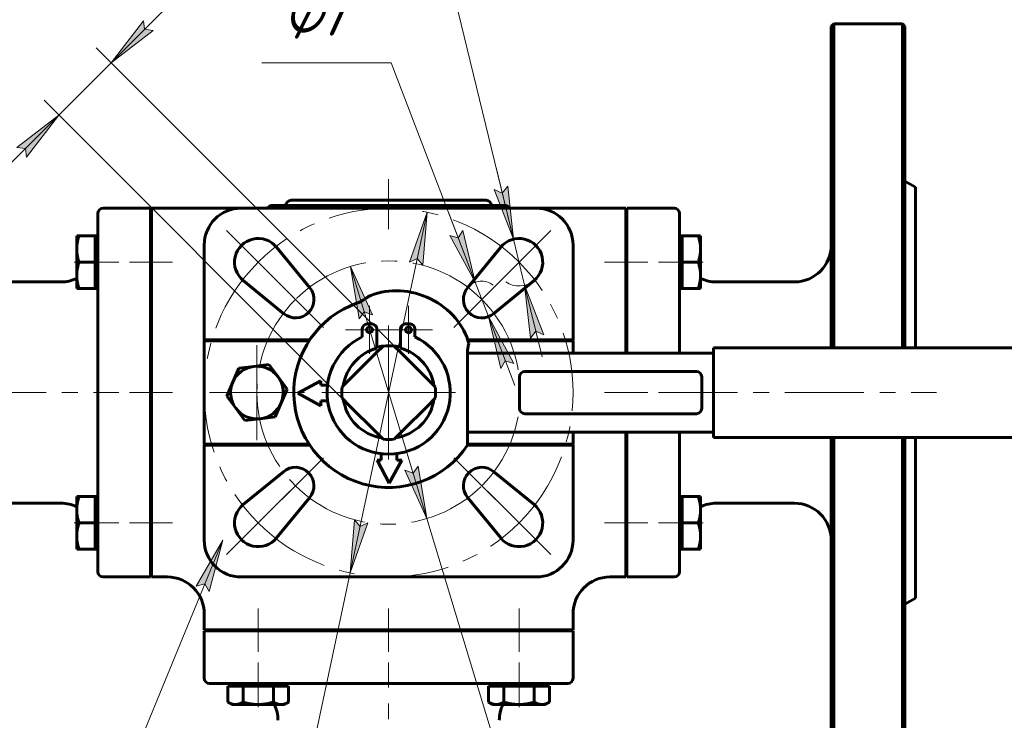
# Model space of a CAD drawing. Header units: millimetres. Extents: x 0 to 431, y 0 to 297.
# Tile 3 of 7: x 73 to 167, y 53 to 119. Entities that reach past the tile are written whole.
import ezdxf

# ---------------------------------------------------------------- set-up
doc = ezdxf.new("R2010")
doc.units = ezdxf.units.MM
for name, pattern in [('K5LT_AXLED', [12, 7.5, -1.5, 1.5, -1.5]), ('K5LT_BASIC', [0]), ('K5LT_THIN', [0])]:
    doc.linetypes.add(name, pattern=pattern)
doc.layers.add('Системный слой', color=7, linetype='Continuous')
doc.layers.add('Системный слой (1)', color=7, linetype='Continuous', true_color=0x6c6c6c)
doc.styles.add('KDIMTEXTSTYLE', font='txt', dxfattribs={"width": 0.96, "oblique": 15, "height": 5})
doc.styles.add('KTEXTSTYLE', font='txt', dxfattribs={"width": 0.96, "height": 5})
doc.dimstyles.new('KDIMSTYLE (0.50)', dxfattribs={"dimtxt": 5, "dimasz": 1, "dimexe": 2, "dimexo": 0, "dimgap": 1, "dimtad": 1, "dimlfac": 2, "dimtxsty": 'KDIMTEXTSTYLE', "dimsah": 1, "dimcen": 0, "dimdle": 1, "dimadec": 0, "dimazin": 0, "dimtfac": 0.667, "dimtmove": 0, "dimatfit": 3, "dimfxl": 1, "dimtvp": 1, "dimtolj": 1, "dimtzin": 0, "dimarcsym": 0})

# ---------------------------------------------------------------- blocks, each defined once
blk = doc.blocks.new('U23')
at = {"layer": 'Системный слой (1)', "color": 143, "linetype": 'K5LT_BASIC', "lineweight": 60, "true_color": 0x33acca}
for p, q in [((125.916, 78.853), (125.913, 78.864)), ((125.924, 78.825), (125.916, 78.853)), ((125.928, 78.813), (125.924, 78.825)), ((125.93, 78.807), (125.928, 78.813)), ((125.931, 78.804), (125.93, 78.807)), ((125.931, 78.803), (125.931, 78.804)), ((125.94, 78.775), (125.931, 78.803)), ((125.943, 78.764), (125.94, 78.775))]:
    blk.add_line(p, q, dxfattribs=at)
blk = doc.blocks.new('U24')
at = {"layer": 'Системный слой (1)', "color": 143, "linetype": 'K5LT_BASIC', "lineweight": 60, "true_color": 0x33acca}
for p, q in [((130.943, 97.764), (130.943, 87.514)), ((130.943, 80.014), (130.943, 69.764))]:
    blk.add_line(p, q, dxfattribs=at)
blk = doc.blocks.new('U25')
at = {"layer": 'Системный слой (1)', "color": 143, "linetype": 'K5LT_BASIC', "lineweight": 60, "true_color": 0x33acca}
for p, q in [((150.443, 118.514), (150.443, 88.014)), ((150.443, 79.514), (150.443, 49.014))]:
    blk.add_line(p, q, dxfattribs=at)
blk = doc.blocks.new('U26')
at = {"layer": 'Системный слой (1)', "color": 143, "linetype": 'K5LT_BASIC', "lineweight": 60, "true_color": 0x33acca}
for p, q in [((131.043, 97.764), (131.043, 87.514)), ((131.043, 80.014), (131.043, 69.764))]:
    blk.add_line(p, q, dxfattribs=at)
blk = doc.blocks.new('U27')
at = {"layer": 'Системный слой (1)', "color": 143, "linetype": 'K5LT_BASIC', "lineweight": 60, "true_color": 0x33acca}
for p, q in [((94.443, 101.264), (85.943, 101.264)), ((130.943, 101.264), (122.443, 101.264))]:
    blk.add_line(p, q, dxfattribs=at)
blk = doc.blocks.new('U28')
at = {"layer": 'Системный слой (1)', "color": 143, "linetype": 'K5LT_BASIC', "lineweight": 60, "true_color": 0x33acca}
for p, q in [((90.943, 88.764), (90.947, 88.753)), ((90.947, 88.753), (90.956, 88.725)), ((90.956, 88.725), (90.956, 88.724)), ((90.956, 88.724), (90.957, 88.721)), ((90.957, 88.721), (90.959, 88.716)), ((90.959, 88.716), (90.963, 88.703)), ((90.963, 88.703), (90.971, 88.676)), ((90.971, 88.676), (90.974, 88.664))]:
    blk.add_line(p, q, dxfattribs=at)
blk = doc.blocks.new('U29')
at = {"layer": 'Системный слой (1)', "color": 143, "linetype": 'K5LT_BASIC', "lineweight": 60, "true_color": 0x33acca}
for p, q in [((157.193, 118.764), (157.193, 88.014)), ((157.193, 79.514), (157.193, 48.764))]:
    blk.add_line(p, q, dxfattribs=at)
blk = doc.blocks.new('U30')
at = {"layer": 'Системный слой (1)', "color": 143, "linetype": 'K5LT_BASIC', "lineweight": 60, "true_color": 0x33acca}
for p, q in [((158.443, 103.264), (158.443, 88.014)), ((158.443, 79.514), (158.443, 64.264))]:
    blk.add_line(p, q, dxfattribs=at)
blk = doc.blocks.new('U31')
at = {"layer": 'Системный слой (1)', "color": 143, "linetype": 'K5LT_BASIC', "lineweight": 60, "true_color": 0x33acca}
for p, q in [((157.443, 88.014), (157.443, 118.514)), ((157.443, 49.014), (157.443, 79.514))]:
    blk.add_line(p, q, dxfattribs=at)
blk = doc.blocks.new('U32')
at = {"layer": 'Системный слой (1)', "color": 143, "linetype": 'K5LT_BASIC', "lineweight": 60, "true_color": 0x33acca}
for p, q in [((125.913, 88.664), (125.928, 88.717)), ((125.928, 88.717), (125.931, 88.727)), ((125.931, 88.727), (125.932, 88.728)), ((125.932, 88.73), (125.934, 88.735)), ((125.932, 88.728), (125.932, 88.73)), ((125.934, 88.735), (125.937, 88.743)), ((125.937, 88.743), (125.941, 88.756)), ((125.941, 88.756), (125.943, 88.764))]:
    blk.add_line(p, q, dxfattribs=at)
blk = doc.blocks.new('U33')
at = {"layer": 'Системный слой (1)', "color": 143, "linetype": 'K5LT_BASIC', "lineweight": 60, "true_color": 0x33acca}
for p, q in [((136.043, 87.514), (136.043, 97.764)), ((136.043, 69.764), (136.043, 80.014))]:
    blk.add_line(p, q, dxfattribs=at)
blk = doc.blocks.new('U34')
at = {"layer": 'Системный слой (1)', "color": 143, "linetype": 'K5LT_BASIC', "lineweight": 60, "true_color": 0x33acca}
for p, q in [((150.693, 88.014), (150.693, 118.764)), ((150.693, 48.764), (150.693, 79.514))]:
    blk.add_line(p, q, dxfattribs=at)
blk = doc.blocks.new('U35')
at = {"layer": 'Системный слой (1)', "color": 143, "linetype": 'K5LT_BASIC', "lineweight": 60, "true_color": 0x33acca}
for p, q in [((90.946, 78.773), (90.943, 78.764)), ((90.95, 78.785), (90.946, 78.773)), ((90.953, 78.793), (90.95, 78.785)), ((90.954, 78.798), (90.953, 78.793)), ((90.955, 78.8), (90.954, 78.798)), ((90.956, 78.802), (90.955, 78.8)), ((90.958, 78.811), (90.956, 78.802)), ((90.974, 78.864), (90.958, 78.811))]:
    blk.add_line(p, q, dxfattribs=at)
blk = doc.blocks.new('U36')
at = {"layer": 'Системный слой (1)', "color": 143, "linetype": 'K5LT_BASIC', "lineweight": 60, "true_color": 0x33acca}
for p, q in [((125.943, 88.664), (125.943, 87.514)), ((125.943, 80.014), (125.943, 78.864))]:
    blk.add_line(p, q, dxfattribs=at)
blk = doc.blocks.new('U37')
at = {"layer": 'Системный слой (1)', "color": 30, "linetype": 'K5LT_AXLED', "lineweight": 18, "true_color": 0xff8000}
for q in [(95.943, 88.264), (91.443, 83.764), (100.443, 83.764), (95.943, 79.264)]:
    blk.add_line((95.943, 83.764), q, dxfattribs=at)
blk = doc.blocks.new('U38')
at = {"layer": 'Системный слой (1)', "color": 30, "linetype": 'K5LT_AXLED', "lineweight": 18, "true_color": 0xff8000}
for q in [(106.627, 91.994), (104.347, 89.714), (108.906, 89.714), (106.627, 87.434)]:
    blk.add_line((106.627, 89.714), q, dxfattribs=at)
blk = doc.blocks.new('U39')
at = {"layer": 'Системный слой (1)', "color": 30, "linetype": 'K5LT_AXLED', "lineweight": 18, "true_color": 0xff8000}
for q in [(110.335, 91.994), (108.055, 89.714), (112.615, 89.714), (110.335, 87.434)]:
    blk.add_line((110.335, 89.714), q, dxfattribs=at)
blk = doc.blocks.new('U40')
at = {"layer": 'Системный слой (1)', "color": 30, "linetype": 'K5LT_AXLED', "lineweight": 18, "true_color": 0xff8000}
for p, q in [((96.069, 96.138), (93.064, 99.144)), ((120.818, 96.138), (123.823, 99.144)), ((99.074, 93.133), (96.069, 96.138)), ((117.813, 93.133), (120.818, 96.138)), ((99.074, 74.395), (96.069, 71.39)), ((117.813, 74.395), (120.818, 71.39)), ((96.069, 71.39), (93.064, 68.385)), ((120.818, 71.39), (123.823, 68.385))]:
    blk.add_line(p, q, dxfattribs=at)
for start, end in [(45, 135), (135, 225), (315, 45), (225, 315)]:
    blk.add_arc((108.443, 83.764), 17.5, start, end, dxfattribs=at)
blk = doc.blocks.new('U41')
at = {"layer": 'Системный слой (1)', "color": 30, "linetype": 'K5LT_AXLED', "lineweight": 18, "true_color": 0xff8000}
for p, q in [((99.605, 92.603), (96.953, 95.255)), ((117.282, 92.603), (119.934, 95.255)), ((102.256, 89.951), (99.605, 92.603)), ((114.631, 89.951), (117.282, 92.603)), ((95.943, 83.764), (91.443, 83.764)), ((100.443, 83.764), (95.943, 83.764)), ((102.256, 77.577), (99.605, 74.925)), ((114.631, 77.577), (117.282, 74.925)), ((99.605, 74.925), (96.953, 72.274)), ((117.282, 74.925), (119.934, 72.274))]:
    blk.add_line(p, q, dxfattribs=at)
for start, end in [(45, 135), (135, 180), (315, 45), (180, 225), (225, 315)]:
    blk.add_arc((108.443, 83.764), 12.5, start, end, dxfattribs=at)
blk = doc.blocks.new('U42')
at = {"layer": 'Системный слой (1)', "color": 30, "linetype": 'K5LT_AXLED', "lineweight": 18, "true_color": 0xff8000}
for q in [(108.443, 90.114), (102.094, 83.764), (114.793, 83.764), (108.443, 77.415)]:
    blk.add_line((108.443, 83.764), q, dxfattribs=at)
blk = doc.blocks.new('D9')
at = {"layer": 'Системный слой (1)'}
for points in [[(111.694, 95.852), (112.093, 100.879), (110.407, 96.127), (111.155, 96.478)], [(104.794, 66.649), (106.48, 71.402), (105.732, 71.05), (105.193, 71.676)]]:
    blk.add_hatch(color=7, dxfattribs=at).paths.add_polyline_path(points)
at = {"layer": 'Системный слой (1)', "color": 7, "linetype": 'K5LT_THIN', "lineweight": 18, "true_color": 0xffffff}
for p, q in [((112.093, 100.879), (104.794, 66.649)), ((110.407, 96.127), (112.093, 100.879)), ((112.093, 100.879), (111.694, 95.852)), ((111.155, 96.478), (110.407, 96.127)), ((111.694, 95.852), (111.155, 96.478)), ((104.794, 66.649), (105.193, 71.676)), ((106.48, 71.402), (104.794, 66.649)), ((105.193, 71.676), (105.732, 71.05)), ((105.732, 71.05), (106.48, 71.402)), ((104.794, 66.649), (94.239, 17.152)), ((94.239, 17.152), (78.762, 17.152))]:
    blk.add_line(p, q, dxfattribs=at)
blk.add_wipeout([(80.762, 18.152), (80.762, 25.534), (91.78, 25.534), (91.78, 18.152)]).dxf.layer = 'Системный слой (1)'
at = {"layer": 'Системный слой (1)', "color": 7, "char_height": 5, "attachment_point": 1, "style": 'KTEXTSTYLE'}
for s, insert in [('\\fArial|b0|c204|p34;\\H5.0;\\W1.000;\\Q15;\\fGOST Type AU|b0|i0|c204|p34;\\Q15;\\W0.960;⌀', (80.762, 24.74)), ('\\fArial|b0|c204|p34;\\H5.0;\\W1.000;\\Q15;\\fGOST Type AU|b0|i0|c204|p34;\\Q15;\\W0.960;70', (84.069, 24.74))]:
    blk.add_mtext(s, dxfattribs=dict(at, insert=insert))
blk = doc.blocks.new('KDIMARROW_01')
at = {"layer": 'Системный слой'}
blk.add_hatch(color=0, dxfattribs=at).paths.add_polyline_path([(0, 0), (-5, 0.658), (-4.5, 0), (-5, -0.658)])
at = {"layer": 'Системный слой', "color": 0, "linetype": 'K5LT_THIN', "lineweight": 18}
for p, q in [((-4.5, 0), (-5, 0.658)), ((-5, 0.658), (0, 0)), ((0, 0), (-5, -0.658)), ((-5, -0.658), (-4.5, 0))]:
    blk.add_line(p, q, dxfattribs=at)
at = {"layer": 'Системный слой (1)', "color": 0, "linetype": 'K5LT_THIN', "lineweight": 18}
blk.add_line((108.443, 83.764), (107.943, 83.764), dxfattribs=at)
blk = doc.blocks.new('D10')
at = {"layer": 'Системный слой (1)'}
for points in [[(106.901, 91.133), (104.823, 95.728), (105.641, 90.752), (106.126, 91.421)], [(112.064, 71.8), (111.246, 76.776), (110.761, 76.107), (109.986, 76.395)]]:
    blk.add_hatch(color=7, dxfattribs=at).paths.add_polyline_path(points)
at = {"layer": 'Системный слой (1)', "color": 7, "linetype": 'K5LT_THIN', "lineweight": 18, "true_color": 0xffffff}
for p, q in [((104.823, 95.728), (106.901, 91.133)), ((105.641, 90.752), (104.823, 95.728)), ((104.823, 95.728), (112.064, 71.8)), ((106.126, 91.421), (105.641, 90.752)), ((106.901, 91.133), (106.126, 91.421)), ((110.761, 76.107), (111.246, 76.776)), ((111.246, 76.776), (112.064, 71.8)), ((112.064, 71.8), (109.986, 76.395)), ((109.986, 76.395), (110.761, 76.107)), ((112.064, 71.8), (127.943, 19.327)), ((127.943, 19.327), (143.024, 19.327))]:
    blk.add_line(p, q, dxfattribs=at)
blk.add_wipeout([(129.943, 20.327), (129.943, 27.709), (140.581, 27.709), (140.581, 20.327)]).dxf.layer = 'Системный слой (1)'
at = {"layer": 'Системный слой (1)', "color": 7, "char_height": 5, "attachment_point": 1, "style": 'KTEXTSTYLE'}
for s, insert in [('\\fArial|b0|c204|p34;\\H5.0;\\W1.000;\\Q15;\\fGOST Type AU|b0|i0|c204|p34;\\Q15;\\W0.960;⌀', (129.943, 26.914)), ('\\fArial|b0|c204|p34;\\H5.0;\\W1.000;\\Q15;\\fGOST Type AU|b0|i0|c204|p34;\\Q15;\\W0.960;50', (133.251, 26.914))]:
    blk.add_mtext(s, dxfattribs=dict(at, insert=insert))
blk = doc.blocks.new('D11')
at = {"layer": 'Системный слой (1)'}
for points in [[(82.104, 115.053), (86.105, 118.123), (85.286, 118.235), (85.174, 119.054)], [(74.084, 106.103), (77.154, 110.104), (73.153, 107.034), (73.972, 106.922)]]:
    blk.add_hatch(color=7, dxfattribs=at).paths.add_polyline_path(points)
at = {"layer": 'Системный слой (1)', "color": 7, "linetype": 'K5LT_THIN', "lineweight": 18, "true_color": 0xffffff}
for p, q in [((82.104, 115.053), (87.054, 120.003)), ((85.174, 119.054), (82.104, 115.053)), ((85.286, 118.235), (85.174, 119.054)), ((82.104, 115.053), (85.639, 118.589)), ((82.104, 115.053), (86.105, 118.123)), ((86.105, 118.123), (85.286, 118.235)), ((109.624, 87.533), (80.69, 116.468)), ((77.154, 110.104), (82.104, 115.053)), ((104.674, 82.584), (75.74, 111.518)), ((77.154, 110.104), (72.204, 105.154)), ((77.154, 110.104), (73.153, 107.034)), ((74.084, 106.103), (77.154, 110.104)), ((73.153, 107.034), (73.972, 106.922)), ((73.972, 106.922), (74.084, 106.103))]:
    blk.add_line(p, q, dxfattribs=at)
blk.add_wipeout([(86.325, 120.689), (81.106, 125.909), (89.722, 134.525), (94.942, 129.306)]).dxf.layer = 'Системный слой (1)'
for p, q in [((85.618, 118.568), (97.422, 130.372)), ((81.667, 125.347), (85.203, 128.883)), ((85.203, 128.883), (88.738, 125.347)), ((85.203, 121.812), (81.667, 125.347)), ((88.738, 125.347), (85.203, 121.812))]:
    blk.add_line(p, q, dxfattribs=at)
at = {"layer": 'Системный слой (1)', "color": 7, "insert": (85.708, 129.388), "char_height": 5, "attachment_point": 1, "rotation": 45, "style": 'KTEXTSTYLE'}
blk.add_mtext('\\fArial|b0|c204|p34;\\H5.0;\\W1.000;\\Q15;\\fGOST Type AU|b0|i0|c204|p34;\\Q15;\\W0.960;14', dxfattribs=at)
blk = doc.blocks.new('D12')
at = {"layer": 'Системный слой (1)'}
for points in [[(116.657, 94.238), (115.486, 99.143), (115.05, 98.441), (114.257, 98.673)], [(120.308, 86.533), (117.907, 90.968), (119.078, 86.063), (119.514, 86.765)]]:
    blk.add_hatch(color=7, dxfattribs=at).paths.add_polyline_path(points)
at = {"layer": 'Системный слой (1)', "color": 7, "linetype": 'K5LT_THIN', "lineweight": 18, "true_color": 0xffffff}
for p, q in [((108.698, 115.053), (96.396, 115.053)), ((116.657, 94.238), (108.698, 115.053)), ((116.657, 94.238), (114.157, 100.776)), ((115.486, 99.143), (115.05, 98.441)), ((116.657, 94.238), (115.486, 99.143)), ((115.05, 98.441), (114.257, 98.673)), ((114.257, 98.673), (116.657, 94.238)), ((117.907, 90.968), (116.657, 94.238)), ((117.907, 90.968), (119.078, 86.063)), ((120.308, 86.533), (117.907, 90.968)), ((117.907, 90.968), (120.407, 84.43)), ((119.078, 86.063), (119.514, 86.765)), ((119.514, 86.765), (120.308, 86.533))]:
    blk.add_line(p, q, dxfattribs=at)
blk.add_arc((117.282, 92.603), 1.75, 51.43555, 139.01399, dxfattribs=at)
blk.add_wipeout([(98.396, 116.053), (98.396, 123.435), (106.366, 123.435), (106.366, 116.053)]).dxf.layer = 'Системный слой (1)'
at = {"layer": 'Системный слой (1)', "color": 7, "char_height": 5, "attachment_point": 1, "style": 'KTEXTSTYLE'}
for s, insert in [('\\fArial|b0|c204|p34;\\H5.0;\\W1.000;\\Q15;\\fGOST Type AU|b0|i0|c204|p34;\\Q15;\\W0.960;⌀', (98.396, 122.641)), ('\\fArial|b0|c204|p34;\\H5.0;\\W1.000;\\Q15;\\fGOST Type AU|b0|i0|c204|p34;\\Q15;\\W0.960;7', (101.703, 122.641))]:
    blk.add_mtext(s, dxfattribs=dict(at, insert=insert))
blk = doc.blocks.new('D13')
at = {"layer": 'Системный слой (1)'}
for points in [[(120.286, 98.325), (119.744, 103.339), (119.223, 102.697), (118.465, 103.028)], [(123.171, 89.249), (121.35, 93.952), (121.892, 88.938), (122.413, 89.58)]]:
    blk.add_hatch(color=7, dxfattribs=at).paths.add_polyline_path(points)
at = {"layer": 'Системный слой (1)', "color": 7, "linetype": 'K5LT_THIN', "lineweight": 18, "true_color": 0xffffff}
for p, q in [((113.728, 125.289), (101.425, 125.289)), ((120.286, 98.325), (113.728, 125.289)), ((120.286, 98.325), (118.632, 105.126)), ((119.223, 102.697), (118.465, 103.028)), ((118.465, 103.028), (120.286, 98.325)), ((119.744, 103.339), (119.223, 102.697)), ((120.286, 98.325), (119.744, 103.339)), ((121.35, 93.952), (120.286, 98.325)), ((121.35, 93.952), (121.892, 88.938)), ((123.171, 89.249), (121.35, 93.952)), ((121.35, 93.952), (123.004, 87.151)), ((121.892, 88.938), (122.413, 89.58)), ((122.413, 89.58), (123.171, 89.249))]:
    blk.add_line(p, q, dxfattribs=at)
blk.add_arc((120.818, 96.138), 2.25, 235.74532, 309.26083, dxfattribs=at)
blk.add_arc((120.818, 96.138), 2.25, 235.74532, 309.26083, dxfattribs=at)
blk.add_wipeout([(103.425, 126.289), (103.425, 133.671), (111.396, 133.671), (111.396, 126.289)]).dxf.layer = 'Системный слой (1)'
at = {"layer": 'Системный слой (1)', "color": 7, "char_height": 5, "attachment_point": 1, "style": 'KTEXTSTYLE'}
for s, insert in [('\\fArial|b0|c204|p34;\\H5.0;\\W1.000;\\Q15;\\fGOST Type AU|b0|i0|c204|p34;\\Q15;\\W0.960;⌀', (103.425, 132.876)), ('\\fArial|b0|c204|p34;\\H5.0;\\W1.000;\\Q15;\\fGOST Type AU|b0|i0|c204|p34;\\Q15;\\W0.960;9', (106.733, 132.876))]:
    blk.add_mtext(s, dxfattribs=dict(at, insert=insert))
blk = doc.blocks.new('U43')
at = {"layer": 'Системный слой (1)'}
blk.add_hatch(color=7, dxfattribs=at).paths.add_polyline_path([(91.407, 64.888), (92.693, 69.764), (90.188, 65.387), (90.987, 65.6)])
at = {"layer": 'Системный слой (1)', "color": 7, "linetype": 'K5LT_THIN', "lineweight": 18, "true_color": 0xffffff}
for p, q in [((73.693, 23.401), (92.693, 69.764)), ((90.188, 65.387), (92.693, 69.764)), ((92.693, 69.764), (91.407, 64.888)), ((90.987, 65.6), (90.188, 65.387)), ((91.407, 64.888), (90.987, 65.6)), ((73.693, 23.401), (24.085, 23.401))]:
    blk.add_line(p, q, dxfattribs=at)
at = {"layer": 'Системный слой (1)', "color": 7, "insert": (26.085, 30.989), "char_height": 5, "attachment_point": 1, "style": 'KTEXTSTYLE'}
blk.add_mtext('\\fArial|b0|c204|p34;\\H5.0;\\W1.000;\\Q15;\\fGOST Type AU|b0|i0|c204|p34;\\Q15;\\W0.960;ISO 5211 F05/F07', dxfattribs=at)

msp = doc.modelspace()

# ---------------------------------------------------------------- linework, layer by layer
at = {"layer": 'Системный слой (1)', "color": 143, "linetype": 'K5LT_BASIC', "lineweight": 60, "true_color": 0x33acca}
for p, q in [((150.4434, 118.5141), (150.6934, 118.7641)), ((150.6934, 118.7641), (157.1934, 118.7641)), ((157.4434, 118.5141), (157.1934, 118.7641)), ((158.4434, 103.2641), (157.4434, 103.8415)), ((117.6934, 102.0141), (99.1934, 102.0141)), ((102.7339, 102.0191), (102.7339, 102.0141)), ((102.7339, 102.0191), (103.1392, 102.0191)), ((103.1392, 102.0191), (103.2702, 102.0191)), ((103.1392, 102.0191), (103.1392, 102.0141)), ((103.2702, 102.0191), (103.8387, 102.0191)), ((103.8387, 102.0191), (104.4047, 102.0191)), ((104.4047, 102.0191), (104.5357, 102.0191)), ((104.5357, 102.0191), (104.941, 102.0191)), ((104.5357, 102.0191), (104.5357, 102.0141)), ((104.941, 102.0191), (104.941, 102.0141)), ((105.1462, 102.0191), (105.1462, 102.0141)), ((105.1462, 102.0191), (105.5985, 102.0191)), ((105.5985, 102.0191), (105.5985, 102.0141)), ((105.5985, 102.0191), (105.9445, 102.0191)), ((105.9445, 102.0191), (106.7206, 102.0191)), ((106.7206, 102.0191), (107.5066, 102.0191)), ((107.5066, 102.0191), (107.5066, 102.0141)), ((108.2085, 102.0191), (108.2085, 102.0141)), ((108.2085, 102.0191), (108.6979, 102.0191)), ((108.6979, 102.0191), (108.6979, 102.0141)), ((109.3949, 102.0191), (109.7731, 102.0191)), ((109.3949, 102.0191), (109.3949, 102.0141)), ((109.7731, 102.0191), (111.0015, 102.0191)), ((109.7731, 102.0191), (109.7731, 102.0141)), ((111.0015, 102.0191), (111.0015, 102.0141)), ((111.0015, 102.0191), (111.5774, 102.0191)), ((111.5774, 102.0191), (111.5774, 102.0141)), ((112.0173, 102.0191), (112.6352, 102.0191)), ((112.0173, 102.0191), (112.0173, 102.0141)), ((112.6352, 102.0191), (112.6352, 102.0141)), ((112.6352, 102.0191), (113.7277, 102.0191)), ((113.7277, 102.0191), (114.4222, 102.0191)), ((114.4222, 102.0191), (114.4222, 102.0141)), ((85.8434, 101.2641), (81.3434, 101.2641)), ((85.8434, 97.7641), (85.8434, 101.2641)), ((85.9434, 101.2641), (85.9434, 97.7641)), ((122.4434, 101.2641), (94.4434, 101.2641)), ((119.465, 101.5141), (97.4218, 101.5141)), ((130.9434, 97.7641), (130.9434, 101.2641)), ((135.5434, 101.2641), (131.0434, 101.2641)), ((131.0434, 101.2641), (131.0434, 97.7641)), ((80.8434, 100.7641), (80.8434, 97.7641)), ((136.0434, 97.7641), (136.0434, 100.7641)), ((78.8434, 97.3885), (78.8434, 98.6385)), ((78.8434, 98.6385), (79.0667, 98.6385)), ((80.5934, 98.6385), (79.0667, 98.6385)), ((80.5934, 98.6385), (80.5934, 97.3885)), ((80.5934, 98.6385), (80.8434, 98.6385)), ((136.2935, 98.6385), (136.0434, 98.6385)), ((136.2935, 98.6385), (137.8202, 98.6385)), ((136.2935, 97.3885), (136.2935, 98.6385)), ((137.8202, 98.6385), (138.0435, 98.6385)), ((138.0435, 98.6385), (138.0435, 97.3885)), ((78.8434, 94.8885), (78.8434, 97.3885)), ((80.5934, 97.3885), (80.5934, 96.1385)), ((80.8434, 97.7641), (80.8434, 69.7641)), ((85.8434, 69.7641), (85.8434, 97.7641)), ((85.8434, 97.6385), (85.9434, 97.6385)), ((85.9434, 69.7641), (85.9434, 97.7641)), ((90.9434, 97.7641), (90.9434, 88.7641)), ((97.8112, 97.5624), (100.9596, 93.7105)), ((115.9606, 93.7512), (119.0757, 97.5624)), ((125.9434, 88.7641), (125.9434, 97.7641)), ((131.0434, 97.6385), (130.9434, 97.6385)), ((136.2935, 96.1385), (136.2935, 97.3885)), ((138.0435, 97.3885), (138.0435, 94.8885)), ((80.5934, 96.1385), (79.0667, 96.1385)), ((80.5934, 96.1385), (80.5934, 94.8885)), ((136.2935, 94.8885), (136.2935, 96.1385)), ((136.2935, 96.1385), (137.8202, 96.1385)), ((78.8434, 93.6385), (78.8434, 94.8885)), ((80.5934, 94.8885), (80.5934, 93.6385)), ((85.8434, 94.6385), (85.9434, 94.6385)), ((98.4971, 91.248), (94.6451, 94.3964)), ((122.2417, 94.3964), (118.4305, 91.2813)), ((131.0434, 94.6385), (130.9434, 94.6385)), ((136.2935, 93.6385), (136.2935, 94.8885)), ((138.0435, 94.8885), (138.0435, 93.6385)), ((77.3434, 94.2641), (69.9434, 94.2641)), ((79.0667, 93.6385), (78.8434, 93.6385)), ((80.5934, 93.6385), (79.0667, 93.6385)), ((80.5934, 93.6385), (80.8434, 93.6385)), ((136.2935, 93.6385), (136.0434, 93.6385)), ((136.2935, 93.6385), (137.8202, 93.6385)), ((138.0435, 93.6385), (137.8202, 93.6385)), ((139.5434, 94.2641), (146.9434, 94.2641)), ((85.9434, 91.2641), (85.8434, 91.2641)), ((130.9434, 91.2641), (131.0434, 91.2641)), ((105.9434, 89.8243), (105.9434, 89.0526)), ((106.8618, 90.2743), (106.3934, 90.2743)), ((107.3118, 87.9639), (107.3118, 89.8243)), ((109.575, 89.8243), (109.575, 87.9639)), ((110.4934, 90.2743), (110.025, 90.2743)), ((110.9434, 89.0526), (110.9434, 89.8243)), ((90.9434, 88.7641), (91.4434, 88.7641)), ((100.8942, 88.6641), (90.9434, 88.6641)), ((90.9434, 78.8641), (90.9434, 88.6641)), ((91.4434, 88.7641), (100.9601, 88.7641)), ((100.9434, 88.7391), (100.9434, 88.7641)), ((107.9115, 88.182), (107.2629, 87.5333)), ((109.624, 87.5333), (108.9753, 88.182)), ((115.9481, 88.7641), (125.4434, 88.7641)), ((125.9434, 88.6641), (115.979, 88.6641)), ((125.4434, 88.7641), (125.9434, 88.7641)), ((139.2591, 88.0141), (139.2591, 87.5141)), ((147.7053, 88.0141), (139.2591, 88.0141)), ((148.4553, 88.0141), (147.7053, 88.0141)), ((213.9444, 88.0141), (148.4553, 88.0141)), ((107.2629, 87.5333), (104.6742, 84.9447)), ((112.2126, 84.9447), (109.624, 87.5333)), ((115.9378, 78.7807), (115.9378, 87.7111)), ((115.9378, 87.5138), (115.9745, 87.5141)), ((115.9378, 87.5141), (115.9745, 87.5141)), ((139.2591, 87.5141), (115.9745, 87.5141)), ((139.2591, 80.0141), (139.2591, 87.5141)), ((93.6472, 84.7527), (94.2179, 86.0785)), ((94.2179, 86.0785), (95.6514, 86.247)), ((95.6514, 86.247), (97.0849, 86.4156)), ((97.0849, 86.4156), (97.9477, 85.2584)), ((97.9477, 85.2584), (98.8104, 84.1013)), ((120.8575, 82.2614), (120.8575, 85.2668)), ((121.3575, 85.7668), (137.6537, 85.7668)), ((138.1537, 85.2668), (138.1537, 82.2614)), ((93.0764, 83.427), (93.6472, 84.7527)), ((98.8104, 84.1013), (98.2396, 82.7755)), ((102.0218, 84.8631), (99.8365, 83.7226)), ((102.0218, 84.4726), (102.0218, 84.8631)), ((102.6369, 84.4726), (102.0218, 84.4726)), ((104.6742, 84.9447), (104.0256, 84.296)), ((112.8613, 84.296), (112.2126, 84.9447)), ((93.9392, 82.2698), (93.0764, 83.427)), ((99.8365, 83.7226), (102.0218, 82.5082)), ((104.0256, 83.2322), (104.6742, 82.5836)), ((112.2126, 82.5836), (112.8613, 83.2322)), ((94.8019, 81.1127), (93.9392, 82.2698)), ((98.2396, 82.7755), (97.6689, 81.4498)), ((102.0218, 82.5082), (102.0218, 82.9726)), ((102.0218, 82.9726), (102.6476, 82.9726)), ((104.6742, 82.5836), (107.2629, 79.9949)), ((109.624, 79.9949), (112.2126, 82.5836)), ((97.6689, 81.4498), (96.2354, 81.2812)), ((137.6537, 81.7614), (121.3575, 81.7614)), ((96.2354, 81.2812), (94.8019, 81.1127)), ((107.2629, 79.9949), (107.9115, 79.3463)), ((108.9753, 79.3463), (109.624, 79.9949)), ((115.9745, 80.0141), (115.9378, 80.0145)), ((115.9378, 80.0141), (115.9745, 80.0141)), ((115.9745, 80.0141), (139.2591, 80.0141)), ((139.2591, 80.0141), (139.2591, 79.5141)), ((139.2591, 79.5141), (147.7053, 79.5141)), ((147.7053, 79.5141), (148.4553, 79.5141)), ((148.4553, 79.5141), (213.9444, 79.5141)), ((90.9434, 78.8641), (100.8942, 78.8641)), ((91.4434, 78.7641), (90.9434, 78.7641)), ((90.9434, 78.7641), (90.9434, 69.7641)), ((100.9601, 78.7641), (91.4434, 78.7641)), ((100.9434, 78.7641), (100.9434, 78.7892)), ((125.4434, 78.7641), (115.9267, 78.7641)), ((115.9378, 78.8641), (125.9434, 78.8641)), ((115.9434, 78.8641), (115.9434, 78.7641)), ((125.9434, 78.7641), (125.4434, 78.7641)), ((125.9434, 69.7641), (125.9434, 78.7641)), ((107.7349, 77.9576), (107.7349, 77.3425)), ((109.2349, 77.3425), (109.2349, 77.9683)), ((107.3444, 77.3425), (108.4849, 75.1572)), ((107.7349, 77.3425), (107.3444, 77.3425)), ((108.4849, 75.1572), (109.6994, 77.3425)), ((109.6994, 77.3425), (109.2349, 77.3425)), ((85.9434, 76.2641), (85.8434, 76.2641)), ((94.6451, 73.1319), (98.4563, 76.2469)), ((118.4305, 76.2469), (122.2417, 73.1319)), ((130.9434, 76.2641), (131.0434, 76.2641)), ((78.8434, 73.8898), (79.0667, 73.8898)), ((78.8434, 72.6398), (78.8434, 73.8898)), ((80.5934, 73.8898), (79.0667, 73.8898)), ((80.5934, 73.8898), (80.8434, 73.8898)), ((80.5934, 73.8898), (80.5934, 72.6398)), ((136.2935, 73.8898), (136.0434, 73.8898)), ((136.2935, 72.6398), (136.2935, 73.8898)), ((136.2935, 73.8898), (137.8202, 73.8898)), ((137.8202, 73.8898), (138.0435, 73.8898)), ((138.0435, 73.8898), (138.0435, 72.6398)), ((77.3434, 73.2641), (69.9434, 73.2641)), ((85.8434, 72.8898), (85.9434, 72.8898)), ((100.9262, 73.777), (97.8112, 69.9658)), ((119.0757, 69.9658), (115.9606, 73.777)), ((131.0434, 72.8898), (130.9434, 72.8898)), ((139.5434, 73.2641), (146.9434, 73.2641)), ((78.8434, 70.1398), (78.8434, 72.6398)), ((80.5934, 72.6398), (80.5934, 71.3898)), ((136.2935, 71.3898), (136.2935, 72.6398)), ((138.0435, 72.6398), (138.0435, 70.1398)), ((80.5934, 71.3898), (79.0667, 71.3898)), ((80.5934, 71.3898), (80.5934, 70.1398)), ((136.2935, 70.1398), (136.2935, 71.3898)), ((136.2935, 71.3898), (137.8202, 71.3898)), ((78.8434, 68.8898), (78.8434, 70.1398)), ((80.5934, 70.1398), (80.5934, 68.8898)), ((136.2935, 68.8898), (136.2935, 70.1398)), ((138.0435, 70.1398), (138.0435, 68.8898)), ((80.8434, 69.7641), (80.8434, 66.7641)), ((85.8434, 69.8898), (85.9434, 69.8898)), ((85.8434, 66.2641), (85.8434, 69.7641)), ((85.9434, 69.7641), (85.9434, 66.2641)), ((131.0434, 69.8898), (130.9434, 69.8898)), ((130.9434, 66.2641), (130.9434, 69.7641)), ((131.0434, 69.7641), (131.0434, 66.2641)), ((136.0434, 66.7641), (136.0434, 69.7641)), ((79.0667, 68.8898), (78.8434, 68.8898)), ((80.5934, 68.8898), (79.0667, 68.8898)), ((80.5934, 68.8898), (80.8434, 68.8898)), ((136.2935, 68.8898), (136.0434, 68.8898)), ((136.2935, 68.8898), (137.8202, 68.8898)), ((138.0435, 68.8898), (137.8202, 68.8898)), ((81.3434, 66.2641), (85.8434, 66.2641)), ((85.9434, 66.2641), (87.4434, 66.2641)), ((94.4434, 66.2641), (122.4434, 66.2641)), ((129.4434, 66.2641), (130.9434, 66.2641)), ((131.0434, 66.2641), (135.5434, 66.2641)), ((158.4434, 64.2641), (157.4434, 63.6868)), ((90.9434, 62.7641), (90.9434, 61.2641)), ((125.9434, 61.2641), (125.9434, 62.7641)), ((90.9434, 61.2641), (94.4434, 61.2641)), ((94.4434, 61.1641), (90.9434, 61.1641)), ((90.9434, 61.1641), (90.9434, 56.6641)), ((122.4434, 61.2641), (94.4434, 61.2641)), ((122.4434, 61.1641), (94.4434, 61.1641)), ((94.569, 61.1641), (94.569, 61.2641)), ((97.569, 61.1641), (97.569, 61.2641)), ((100.9434, 61.2641), (100.9434, 61.1641)), ((115.9434, 61.2641), (115.9434, 61.1641)), ((119.3178, 61.1641), (119.3178, 61.2641)), ((122.3178, 61.1641), (122.3178, 61.2641)), ((122.4434, 61.2641), (125.9434, 61.2641)), ((125.9434, 61.1641), (122.4434, 61.1641)), ((125.9434, 56.6641), (125.9434, 61.1641)), ((91.4434, 56.1641), (94.4434, 56.1641)), ((93.569, 55.9141), (93.569, 56.1641)), ((94.4434, 56.1641), (122.4434, 56.1641)), ((98.569, 55.9141), (98.569, 56.1641)), ((118.3178, 55.9141), (118.3178, 56.1641)), ((122.4434, 56.1641), (125.4434, 56.1641)), ((123.3178, 55.9141), (123.3178, 56.1641)), ((93.1823, 55.9141), (93.1823, 54.3874)), ((93.1823, 55.9141), (93.904, 55.9141)), ((93.904, 55.9141), (94.6257, 55.9141)), ((94.6257, 55.9141), (96.069, 55.9141)), ((94.6257, 55.9141), (94.6257, 54.3874)), ((96.069, 55.9141), (97.5124, 55.9141)), ((97.5124, 55.9141), (98.2341, 55.9141)), ((97.5124, 55.9141), (97.5124, 54.3874)), ((98.2341, 55.9141), (98.9558, 55.9141)), ((98.9558, 55.9141), (98.9558, 54.3874)), ((117.931, 55.9141), (118.6527, 55.9141)), ((117.931, 55.9141), (117.931, 54.3874)), ((118.6527, 55.9141), (119.3744, 55.9141)), ((119.3744, 55.9141), (120.8178, 55.9141)), ((119.3744, 55.9141), (119.3744, 54.3874)), ((120.8178, 55.9141), (122.2612, 55.9141)), ((122.2612, 55.9141), (122.2612, 54.3874)), ((122.2612, 55.9141), (122.9828, 55.9141)), ((122.9828, 55.9141), (123.7045, 55.9141)), ((123.7045, 55.9141), (123.7045, 54.3874)), ((93.569, 54.1641), (93.1823, 54.3874)), ((98.569, 54.1641), (98.9558, 54.3874)), ((118.3178, 54.1641), (117.931, 54.3874)), ((123.3178, 54.1641), (123.7045, 54.3874)), ((93.904, 54.1641), (93.569, 54.1641)), ((96.069, 54.1641), (93.904, 54.1641)), ((98.2341, 54.1641), (96.069, 54.1641)), ((98.569, 54.1641), (98.2341, 54.1641)), ((118.6527, 54.1641), (118.3178, 54.1641)), ((120.8178, 54.1641), (118.6527, 54.1641)), ((122.9828, 54.1641), (120.8178, 54.1641)), ((123.3178, 54.1641), (122.9828, 54.1641))]:
    msp.add_line(p, q, dxfattribs=at)
at = {"layer": 'Системный слой (1)', "color": 30, "linetype": 'K5LT_AXLED', "lineweight": 18, "true_color": 0xff8000}
for p, q in [((108.4434, 99.2641), (108.4434, 104.0141)), ((78.5934, 96.1385), (82.8434, 96.1385)), ((83.8434, 96.1385), (87.9434, 96.1385)), ((128.9434, 96.1385), (133.0434, 96.1385)), ((134.0434, 96.1385), (138.2935, 96.1385)), ((56.4434, 83.7641), (82.8434, 83.7641)), ((83.8434, 83.7641), (87.9434, 83.7641)), ((128.9434, 83.7641), (133.0434, 83.7641)), ((134.0434, 83.7641), (160.4434, 83.7641)), ((78.5934, 71.3898), (82.8434, 71.3898)), ((83.8434, 71.3898), (87.9434, 71.3898)), ((128.9434, 71.3898), (133.0434, 71.3898)), ((134.0434, 71.3898), (138.2935, 71.3898)), ((96.069, 59.1641), (96.069, 63.2641)), ((108.4434, 59.1641), (108.4434, 63.2641)), ((120.8178, 59.1641), (120.8178, 63.2641)), ((96.069, 53.9141), (96.069, 58.1641)), ((108.4434, 31.7641), (108.4434, 58.1641)), ((120.8178, 53.9141), (120.8178, 58.1641))]:
    msp.add_line(p, q, dxfattribs=at)
at = {"layer": 'Системный слой (1)', "color": 143, "linetype": 'K5LT_BASIC', "lineweight": 60, "true_color": 0x33acca}
for centre, radius in [((106.6265, 89.7139), 0.2798), ((110.3351, 89.7139), 0.2796)]:
    msp.add_circle(centre, radius, dxfattribs=at)
for centre, radius, start, end in [((99.1934, 101.5141), 0.5, 90, 180), ((117.6934, 101.5141), 0.5, 0, 90), ((81.3434, 100.7641), 0.5, 90, 180), ((94.4434, 97.7641), 3.5, 90, 180), ((96.7604, 101.7641), 0.5, 270, 311.409622), ((97.4218, 101.0141), 0.5, 90, 131.409622), ((119.465, 101.0141), 0.5, 48.590378, 90), ((120.1264, 101.7641), 0.5, 228.590378, 270), ((122.4434, 97.7641), 3.5, 0, 90), ((135.5434, 100.7641), 0.5, 0, 90), ((96.069, 96.1385), 2.25, 39.26083, 230.73917), ((120.8178, 96.1385), 2.25, 309.26083, 140.73917), ((146.9434, 97.7641), 3.5, 270, 0), ((77.3434, 97.7641), 3.5, 270, 295.376028), ((139.5434, 97.7641), 3.5, 244.623972, 270), ((99.6046, 92.603), 1.75, 230.73917, 39.26083), ((117.2822, 92.603), 1.75, 139.013987, 310.986013), ((108.4434, 83.7641), 12.5, 53.027974, 53.031613), ((108.4434, 83.7641), 9, 109.126389, 326.378157), ((108.4434, 83.7641), 12.5, 36.968387, 36.972026), ((106.3934, 89.8243), 0.45, 90, 180), ((106.8618, 89.8243), 0.45, 0, 90), ((110.025, 89.8243), 0.45, 90, 180), ((110.4934, 89.8243), 0.45, 0, 90), ((108.4434, 83.7641), 5.8496, 115.301448, 64.698552), ((108.4434, 83.7641), 4.3496, 105.080114, 171.421179), ((108.4434, 83.7641), 4.4497, 96.865329, 104.732886), ((108.4434, 83.7641), 4.4497, 83.134671, 96.865329), ((108.4434, 83.7641), 4.4497, 75.267114, 83.134671), ((108.4434, 83.7641), 4.3496, 8.578821, 74.919886), ((95.9434, 83.7641), 2.5, 96.706721, 156.706721), ((95.9434, 83.7641), 2.5, 36.706721, 96.706721), ((95.9434, 83.7641), 2.5, 336.706721, 36.706721), ((121.3575, 85.2668), 0.5, 90, 180), ((137.6537, 85.2668), 0.5, 0, 90), ((95.9434, 83.7641), 2.5, 156.706721, 216.706721), ((108.4434, 83.7641), 4.4497, 173.134671, 186.865329), ((108.4434, 83.7641), 4.4497, 353.134671, 6.865329), ((95.9434, 83.7641), 2.5, 216.706721, 276.706721), ((95.9434, 83.7641), 2.5, 276.706721, 336.706721), ((108.4434, 83.7641), 4.3496, 188.578821, 261.421179), ((108.4434, 83.7641), 4.3496, 278.578821, 351.421179), ((121.3575, 82.2614), 0.5, 180, 270), ((137.6537, 82.2614), 0.5, 270, 0), ((108.4434, 83.7641), 4.4497, 263.134671, 276.865329), ((99.6046, 74.9253), 1.75, 319.013987, 130.986013), ((117.2822, 74.9253), 1.75, 49.013987, 220.986013), ((108.4434, 83.7641), 12.5, 216.968387, 216.972026), ((108.4434, 83.7641), 12.5, 323.027974, 323.031613), ((77.3434, 69.7641), 3.5, 64.623972, 90), ((96.069, 71.3898), 2.25, 129.26083, 320.73917), ((108.4434, 83.7641), 12.5, 233.027974, 233.031613), ((108.4434, 83.7641), 12.5, 306.968387, 306.972026), ((120.8178, 71.3898), 2.25, 219.26083, 50.73917), ((139.5434, 69.7641), 3.5, 90, 115.376028), ((146.9434, 69.7641), 3.5, 0, 90), ((94.4434, 69.7641), 3.5, 180, 270), ((122.4434, 69.7641), 3.5, 270, 0), ((81.3434, 66.7641), 0.5, 180, 270), ((135.5434, 66.7641), 0.5, 270, 0), ((87.4434, 62.7641), 3.5, 0, 90), ((129.4434, 62.7641), 3.5, 90, 180), ((91.4434, 56.6641), 0.5, 180, 270), ((125.4434, 56.6641), 0.5, 270, 0), ((94.4434, 52.6641), 3.5, 0, 25.376028), ((122.4434, 52.6641), 3.5, 154.623972, 180)]:
    msp.add_arc(centre, radius, start, end, dxfattribs=at)
msp.add_ellipse((110.0207, 88.043), major_axis=(5.8073, -2.5391), ratio=0.819152, start_param=0.5546821, end_param=2.4724779, dxfattribs=at)
for points in [[(79.0667, 98.6385), (78.8434, 97.9686), (78.8434, 97.3885)], [(138.0435, 97.3885), (138.0435, 97.9686), (137.8202, 98.6385)], [(78.8434, 97.3885), (78.8434, 96.8084), (79.0667, 96.1385)], [(137.8202, 96.1385), (138.0435, 96.8084), (138.0435, 97.3885)], [(79.0667, 96.1385), (78.8434, 95.4686), (78.8434, 94.8885)], [(138.0435, 94.8885), (138.0435, 95.4686), (137.8202, 96.1385)], [(78.8434, 94.8885), (78.8434, 94.3084), (79.0667, 93.6385)], [(137.8202, 93.6385), (138.0435, 94.3084), (138.0435, 94.8885)], [(79.0667, 73.8898), (78.8434, 73.2199), (78.8434, 72.6398)], [(138.0435, 72.6398), (138.0435, 73.2199), (137.8202, 73.8898)], [(78.8434, 72.6398), (78.8434, 72.0596), (79.0667, 71.3898)], [(137.8202, 71.3898), (138.0435, 72.0596), (138.0435, 72.6398)], [(79.0667, 71.3898), (78.8434, 70.7199), (78.8434, 70.1398)], [(138.0435, 70.1398), (138.0435, 70.7199), (137.8202, 71.3898)], [(78.8434, 70.1398), (78.8434, 69.5596), (79.0667, 68.8898)], [(137.8202, 68.8898), (138.0435, 69.5596), (138.0435, 70.1398)], [(93.1823, 54.3874), (93.569, 54.1641), (93.904, 54.1641)], [(93.904, 54.1641), (94.2389, 54.1641), (94.6257, 54.3874)], [(94.6257, 54.3874), (95.3992, 54.1641), (96.069, 54.1641)], [(96.069, 54.1641), (96.7389, 54.1641), (97.5124, 54.3874)], [(97.5124, 54.3874), (97.8992, 54.1641), (98.2341, 54.1641)], [(98.2341, 54.1641), (98.569, 54.1641), (98.9558, 54.3874)], [(117.931, 54.3874), (118.3178, 54.1641), (118.6527, 54.1641)], [(118.6527, 54.1641), (118.9877, 54.1641), (119.3744, 54.3874)], [(119.3744, 54.3874), (120.1479, 54.1641), (120.8178, 54.1641)], [(120.8178, 54.1641), (121.4877, 54.1641), (122.2612, 54.3874)], [(122.2612, 54.3874), (122.6479, 54.1641), (122.9828, 54.1641)], [(122.9828, 54.1641), (123.3178, 54.1641), (123.7045, 54.3874)]]:
    msp.add_rational_spline(points, [1, 1.0379548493, 1], degree=2, dxfattribs=at)
for points, knots in [([(105.9592, 92.4902), (105.9974, 92.5141), (106.0351, 92.5388), (106.1324, 92.6044), (106.1891, 92.6443), (106.2418, 92.6796)], [0.100242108, 0.100242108, 0.100242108, 0.100242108, 0.127401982, 0.127401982, 0.171886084, 0.171886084, 0.171886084, 0.171886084]), ([(115.9778, 88.1097), (115.9767, 88.1043), (115.9757, 88.0989), (115.9501, 87.9675), (115.9378, 87.8395), (115.9378, 87.7111)], [0.070713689, 0.070713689, 0.070713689, 0.070713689, 0.074005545, 0.074005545, 0.151031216, 0.151031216, 0.151031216, 0.151031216]), ([(116.0527, 88.3899), (116.0372, 88.34), (116.0198, 88.2839), (115.9945, 88.1864), (115.9856, 88.1482), (115.9778, 88.1097)], [0, 0, 0, 0, 0.038244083, 0.038244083, 0.061868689, 0.061868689, 0.061868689, 0.061868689])]:
    msp.add_open_spline(points, degree=3, knots=knots, dxfattribs=at)
for points in [[(106.2418, 92.6796), (106.3198, 92.7319), (106.3909, 92.7814), (106.4564, 92.8256)], [(106.4564, 92.8256), (106.5487, 92.8878), (106.6488, 92.9413), (106.7558, 92.9854)], [(105.4945, 92.2673), (105.6574, 92.3238), (105.8132, 92.3987), (105.9592, 92.4902)]]:
    msp.add_open_spline(points, degree=3, dxfattribs=at)

# ---------------------------------------------------------------- block references
at = {"layer": 'Системный слой (1)'}
for name in ['U34', 'U29', 'U25', 'U31', 'U30', 'U27', 'U40', 'U24', 'U26', 'U33', 'U41', 'U38', 'U39', 'U42', 'U28', 'U37', 'U32', 'U36', 'U35', 'U23']:
    msp.add_blockref(name, (0, 0), dxfattribs=at)

# ---------------------------------------------------------------- next in the draw order: dimensions: what is measured, and where the dimension line sits
at = {"layer": 'Системный слой (1)', "color": 7}
dim = msp.add_diameter_dim_2p(p1=(115.7428, 117.9945), p2=(101.144, 49.5337), dimstyle='KDIMSTYLE (0.50)', override={"dimtih": 1, "dimtoh": 1, "dimpost": '\\fGOST Type AU|b0|c204|p34;\\H5.0;\\W0.960;\\Q15;<>', "dimblk1": 'KDIMARROW_01', "dimblk2": 'KDIMARROW_01', "dimclrt": 7, "dimtol": 1, "dimtp": 0, "dimtm": 0, "dimtdec": 5, "dimtmove": 1, "dimatfit": 2, "dimtolj": 1}, dxfattribs=at)
dim.commit()
dim.dimension.update_dxf_attribs({"geometry": 'D9', "text_midpoint": (92.2389, 17.1525), "dimtype": 163})

# ---------------------------------------------------------------- next in the draw order: block references
at = {"layer": 'Системный слой (1)'}
msp.add_blockref('U43', (0, 0), dxfattribs=at)

# ---------------------------------------------------------------- next in the draw order: dimensions: what is measured, and where the dimension line sits
at = {"layer": 'Системный слой (1)', "color": 7}
dim = msp.add_diameter_dim_2p(p1=(101.2022, 107.6925), p2=(115.6846, 59.8358), dimstyle='KDIMSTYLE (0.50)', override={"dimtih": 1, "dimtoh": 1, "dimpost": '\\fGOST Type AU|b0|c204|p34;\\H5.0;\\W0.960;\\Q15;<>', "dimblk1": 'KDIMARROW_01', "dimblk2": 'KDIMARROW_01', "dimclrt": 7, "dimtol": 1, "dimtp": 0, "dimtm": 0, "dimtdec": 5, "dimtmove": 1, "dimatfit": 2, "dimtolj": 1}, dxfattribs=at)
dim.commit()
dim.dimension.update_dxf_attribs({"geometry": 'D10', "text_midpoint": (129.9434, 19.3269), "dimtype": 163})

# ---------------------------------------------------------------- next in the draw order: dimensions: what is measured, and where the dimension line sits
dim = msp.add_linear_dim(base=(77.1542, 110.1036), p1=(109.624, 87.5333), p2=(104.6742, 82.5836), angle=45, dimstyle='KDIMSTYLE (0.50)', override={"dimexo": 0, "dimtoh": 1, "dimpost": '\\fGOST Type AU|b0|c204|p34;\\H5.0;\\W0.960;\\Q15;{\\fSymbol Type A|i0|c204|p18;т}<>', "dimblk1": 'KDIMARROW_01', "dimblk2": 'KDIMARROW_01', "dimse1": 0, "dimse2": 0, "dimclrt": 7, "dimtol": 1, "dimtp": 0, "dimtm": 0, "dimtdec": 5, "dimtmove": 1, "dimtolj": 1}, dxfattribs=at)
dim.commit()
dim.dimension.update_dxf_attribs({"geometry": 'D11', "text_midpoint": (91.5204, 124.4698), "dimtype": 160})

# ---------------------------------------------------------------- next in the draw order: dimensions: what is measured, and where the dimension line sits
dim = msp.add_diameter_dim_2p(p1=(118.5323, 89.3338), p2=(116.0322, 95.8721), dimstyle='KDIMSTYLE (0.50)', override={"dimtih": 1, "dimtoh": 1, "dimpost": '\\fGOST Type AU|b0|c204|p34;\\H5.0;\\W0.960;\\Q15;<>', "dimblk1": 'KDIMARROW_01', "dimblk2": 'KDIMARROW_01', "dimclrt": 7, "dimtol": 1, "dimtp": 0, "dimtm": 0, "dimtdec": 5, "dimtmove": 1, "dimatfit": 2, "dimtolj": 1}, dxfattribs=at)
dim.commit()
dim.dimension.update_dxf_attribs({"geometry": 'D12', "text_midpoint": (106.6979, 115.0533), "dimtype": 163})

# ---------------------------------------------------------------- next in the draw order: dimensions: what is measured, and where the dimension line sits
dim = msp.add_diameter_dim_2p(p1=(121.8813, 91.766), p2=(119.7543, 100.511), dimstyle='KDIMSTYLE (0.50)', override={"dimtih": 1, "dimtoh": 1, "dimpost": '\\fGOST Type AU|b0|c204|p34;\\H5.0;\\W0.960;\\Q15;<>', "dimblk1": 'KDIMARROW_01', "dimblk2": 'KDIMARROW_01', "dimclrt": 7, "dimtol": 1, "dimtp": 0, "dimtm": 0, "dimtdec": 5, "dimtmove": 1, "dimatfit": 2, "dimtolj": 1}, dxfattribs=at)
dim.commit()
dim.dimension.update_dxf_attribs({"geometry": 'D13', "text_midpoint": (111.7277, 125.2888), "dimtype": 163})

doc.saveas('drawing.dxf')
